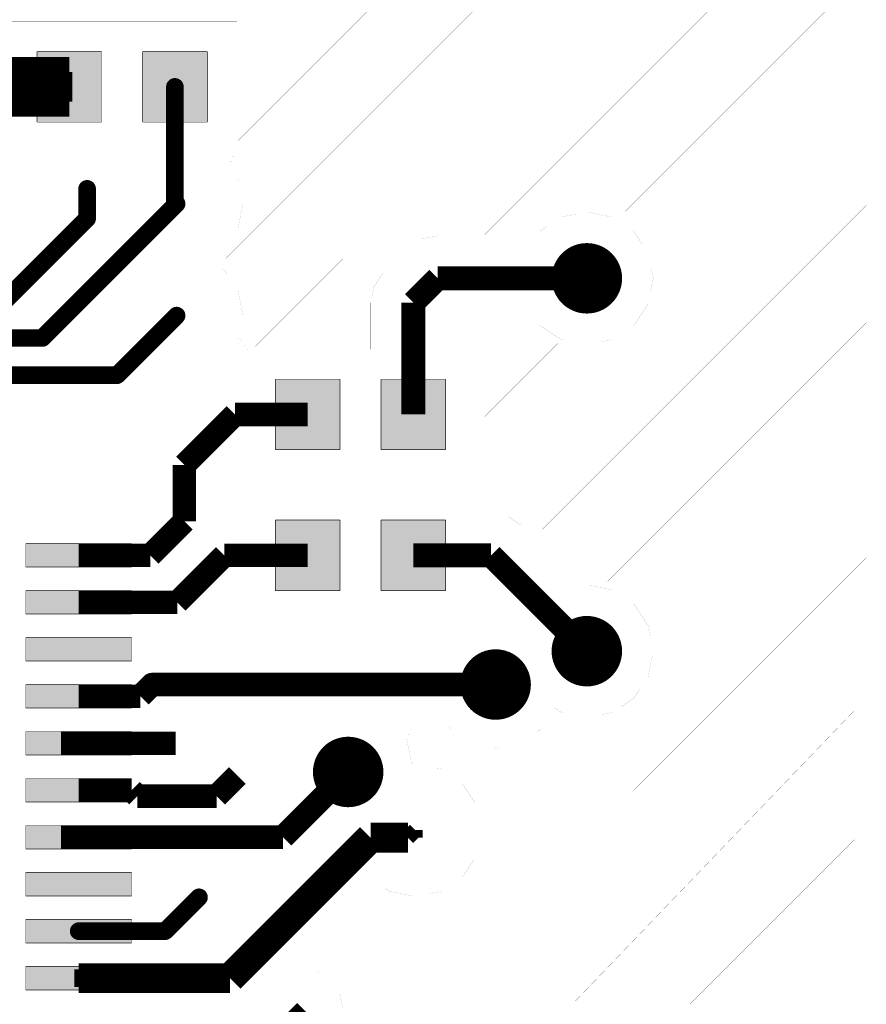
# Model space of a CAD drawing. Header units: millimetres. Extents: x 120.8 to 142.5, y 76.6 to 105.3.
# Tile 10 of 11: x 135.3 to 142.5, y 92.5 to 100.9. Entities that reach past the tile are written whole.
import ezdxf

# ---------------------------------------------------------------- set-up
doc = ezdxf.new("R2010")
doc.units = ezdxf.units.MM
doc.layers.add('Mechanical4', color=56, linetype='Continuous')

msp = doc.modelspace()

# ---------------------------------------------------------------- linework, layer by layer
at = {"layer": 'Mechanical4'}
for points, const_width in [([(142.4501, 91.2672), (142.4501, 105.2541)], 0.0003), ([(137.1501, 99.8501), (142.5001, 105.2001)], 0.00125), ([(137.0501, 98.8501), (142.5001, 104.3001)], 0.00125), ([(137.3001, 98.1001), (142.5001, 103.3001)], 0.00125), ([(139.2501, 99.0501), (142.5001, 102.3001)], 0.00125), ([(140.4501, 99.2501), (142.5001, 101.3001)], 0.00125), ([(135.1856, 100.8631), (136.0856, 100.8631)], 0.0003), ([(136.0856, 100.8631), (137.1436, 100.8631)], 0.0003), ([(136.0856, 100.8631), (136.0856, 100.8631)], 0.0003), ([(137.1436, 99.7551), (137.1436, 100.8631)], 0.0003), ([(135.4396, 100.6091), (135.9896, 100.6091)], 0.005), ([(135.4396, 100.0091), (135.4396, 100.6091)], 0.005), ([(135.9846, 100.0091), (135.9846, 100.6091)], 0.0003), ([(135.9846, 100.6091), (136.3446, 100.6091)], 0.0003), ([(135.9896, 100.0091), (135.9896, 100.6091)], 0.005), ([(136.3396, 100.6091), (136.8896, 100.6091)], 0.005), ([(136.3396, 100.0091), (136.3396, 100.6091)], 0.005), ([(136.3446, 100.0091), (136.3446, 100.6091)], 0.0003), ([(136.8896, 100.0091), (136.8896, 100.6091)], 0.005), ([(135.0841, 100.3091), (135.7146, 100.3091)], 0.508), ([(135.7146, 100.3091), (135.7401, 100.3091)], 0.254), ([(136.6146, 99.3286), (136.6146, 100.3091)], 0.15), ([(140.6001, 98.4001), (142.5001, 100.3001)], 0.00125), ([(135.4396, 100.0091), (135.9896, 100.0091)], 0.005), ([(135.9846, 100.0091), (136.3446, 100.0091)], 0.0003), ([(136.3396, 100.0091), (136.8896, 100.0091)], 0.005), ([(137.0756, 99.6431), (137.1355, 99.7551)], 0.0003), ([(137.1355, 99.7551), (137.1436, 99.7551)], 0.0003), ([(137.0756, 99.6431), (137.151, 99.5303)], 0.0003), ([(137.151, 99.5303), (137.194, 99.3141)], 0.0003), ([(135.8671, 99.1871), (135.8671, 99.4411)], 0.15), ([(135.4861, 98.1711), (136.6291, 99.3141)], 0.15), ([(136.6146, 99.3286), (136.6291, 99.3141)], 0.15), ([(137.151, 99.0979), (137.194, 99.3141)], 0.0003), ([(139.7001, 96.5001), (142.5001, 99.3001)], 0.00125), ([(135.1686, 98.4886), (135.8671, 99.1871)], 0.15), ([(139.7222, 99.0785), (139.9055, 99.2009)], 0.0003), ([(139.9055, 99.2009), (140.1216, 99.2439)], 0.0003), ([(140.1216, 99.2439), (140.3378, 99.2009)], 0.0003), ([(140.3378, 99.2009), (140.5211, 99.0785)], 0.0003), ([(137.0285, 98.9147), (137.151, 99.0979)], 0.0003), ([(138.7129, 99.0141), (138.8516, 99.0417)], 0.0003), ([(138.8517, 99.0417), (139.6976, 99.0417)], 0.0003), ([(138.8516, 99.0417), (138.8517, 99.0417)], 0.0003), ([(139.6976, 99.0417), (139.7222, 99.0785)], 0.0003), ([(140.5211, 99.0785), (140.6435, 98.8953)], 0.0003), ([(138.3888, 98.729), (138.5953, 98.9355)], 0.0003), ([(138.5953, 98.9355), (138.7129, 99.0141)], 0.0003), ([(138.5953, 98.9355), (138.5953, 98.9355)], 0.0003), ([(137.0086, 98.9013), (137.0285, 98.9147)], 0.0003), ([(137.0086, 98.7743), (137.0086, 98.9013)], 0.0003), ([(140.6435, 98.8953), (140.6865, 98.6791)], 0.0003), ([(137.0086, 98.7743), (137.0285, 98.761)], 0.0003), ([(138.6451, 98.4726), (138.8516, 98.6791)], 0.204), ([(138.8516, 98.6791), (140.1216, 98.6791)], 0.204), ([(137.0285, 98.761), (137.151, 98.5778)], 0.0003), ([(138.3102, 98.6113), (138.3888, 98.729)], 0.0003), ([(138.2826, 98.4726), (138.3102, 98.6113)], 0.0003), ([(140.6435, 98.4629), (140.6865, 98.6791)], 0.0003), ([(137.151, 98.5778), (137.194, 98.3616)], 0.0003), ([(138.6451, 97.5201), (138.6451, 98.4726)], 0.204), ([(136.1211, 97.8536), (136.6291, 98.3616)], 0.15), ([(138.2826, 98.4726), (138.2826, 98.4726)], 0.0003), ([(138.2826, 98.0741), (138.2826, 98.4726)], 0.0003), ([(140.5211, 98.2797), (140.6435, 98.4629)], 0.0003), ([(137.1563, 98.1723), (137.194, 98.3616)], 0.0003), ([(139.0077, 98.0741), (139.0077, 98.3165)], 0.0003), ([(139.0077, 98.3165), (139.6976, 98.3165)], 0.0003), ([(139.6976, 98.3165), (139.7222, 98.2797)], 0.0003), ([(139.7222, 98.2797), (139.9055, 98.1572)], 0.0003), ([(140.3001, 96.1001), (142.5001, 98.3001)], 0.00125), ([(140.3378, 98.1572), (140.5211, 98.2797)], 0.0003), ([(134.3711, 98.1711), (135.4861, 98.1711)], 0.15), ([(137.1563, 98.1723), (137.2369, 98.0741)], 0.0003), ([(139.2501, 97.5001), (139.8751, 98.1251)], 0.00125), ([(139.9055, 98.1572), (140.1216, 98.1142)], 0.0003), ([(140.1216, 98.1142), (140.3378, 98.1572)], 0.0003), ([(137.2369, 98.0741), (138.2826, 98.0741)], 0.0003), ([(139.0077, 98.0741), (139.1741, 98.0741)], 0.0003), ([(139.1741, 96.9661), (139.1741, 98.0741)], 0.0003), ([(134.4786, 97.8536), (136.1211, 97.8536)], 0.15), ([(137.4701, 97.8201), (138.0201, 97.8201)], 0.005), ([(137.4701, 97.2201), (137.4701, 97.8201)], 0.005), ([(138.0151, 97.2201), (138.0151, 97.8201)], 0.0003), ([(138.0151, 97.8201), (138.3751, 97.8201)], 0.0003), ([(138.0201, 97.2201), (138.0201, 97.8201)], 0.005), ([(138.3701, 97.8201), (138.9201, 97.8201)], 0.005), ([(138.3701, 97.2201), (138.3701, 97.8201)], 0.005), ([(138.3751, 97.2201), (138.3751, 97.8201)], 0.0003), ([(138.9201, 97.2201), (138.9201, 97.8201)], 0.005), ([(129.3451, 97.6201), (136.3201, 97.6201)], 0.0003), ([(136.3201, 90.6201), (136.3201, 97.6201)], 0.0003), ([(136.6951, 97.0901), (137.1251, 97.5201)], 0.2), ([(137.1251, 97.5201), (137.7451, 97.5201)], 0.2), ([(140.6953, 95.4953), (142.5001, 97.3001)], 0.00125), ([(136.6951, 96.6101), (136.6951, 97.0901)], 0.2), ([(137.4701, 97.2201), (138.0201, 97.2201)], 0.005), ([(138.0151, 97.2201), (138.3751, 97.2201)], 0.0003), ([(138.3701, 97.2201), (138.9201, 97.2201)], 0.005), ([(139.1741, 96.8741), (139.1741, 96.9661)], 0.0003), ([(139.1741, 96.9661), (139.1741, 96.9661)], 0.0003), ([(139.1741, 96.6827), (139.1741, 96.8741)], 0.0003), ([(139.1741, 96.8741), (139.1741, 96.8741)], 0.0003), ([(136.4051, 96.3201), (136.6951, 96.6101)], 0.2), ([(139.1741, 96.6827), (139.3056, 96.6827)], 0.0003), ([(139.3056, 96.6827), (139.4444, 96.6551)], 0.0003), ([(139.3056, 96.6827), (139.3056, 96.6827)], 0.0003), ([(137.4701, 96.6201), (138.0201, 96.6201)], 0.005), ([(137.4701, 96.0201), (137.4701, 96.6201)], 0.005), ([(138.0151, 96.0201), (138.0151, 96.6201)], 0.0003), ([(138.0151, 96.6201), (138.3751, 96.6201)], 0.0003), ([(138.0201, 96.0201), (138.0201, 96.6201)], 0.005), ([(138.3701, 96.6201), (138.9201, 96.6201)], 0.005), ([(138.3701, 96.0201), (138.3701, 96.6201)], 0.005), ([(138.3751, 96.0201), (138.3751, 96.6201)], 0.0003), ([(138.9201, 96.0201), (138.9201, 96.6201)], 0.005), ([(139.4444, 96.6551), (139.562, 96.5765)], 0.0003), ([(139.562, 96.5765), (140.0782, 96.0603)], 0.0003), ([(135.3451, 96.4201), (136.2451, 96.4201)], 0.005), ([(135.3451, 96.2201), (135.3451, 96.4201)], 0.005), ([(135.7951, 96.3201), (136.4051, 96.3201)], 0.2), ([(136.2451, 96.2201), (136.2451, 96.4201)], 0.005), ([(136.6351, 95.9201), (137.0351, 96.3201)], 0.2), ([(137.0351, 96.3201), (137.7451, 96.3201)], 0.2), ([(138.6451, 96.3201), (139.3056, 96.3201)], 0.204), ([(139.3056, 96.3201), (140.1216, 95.5041)], 0.204), ([(138.4001, 92.2001), (142.5001, 96.3001)], 0.00125), ([(135.3451, 96.2201), (136.2451, 96.2201)], 0.005), ([(135.3451, 96.0201), (136.2451, 96.0201)], 0.005), ([(135.3451, 95.8201), (135.3451, 96.0201)], 0.005), ([(135.7951, 95.9201), (136.6351, 95.9201)], 0.2), ([(136.2451, 95.8201), (136.2451, 96.0201)], 0.005), ([(137.4701, 96.0201), (138.0201, 96.0201)], 0.005), ([(138.0151, 96.0201), (138.3751, 96.0201)], 0.0003), ([(138.3701, 96.0201), (138.9201, 96.0201)], 0.005), ([(140.0782, 96.0603), (140.1216, 96.0689)], 0.0003), ([(140.1216, 96.0689), (140.3378, 96.0259)], 0.0003), ([(140.3378, 96.0259), (140.5211, 95.9035)], 0.0003), ([(140.5211, 95.9035), (140.6435, 95.7202)], 0.0003), ([(135.3451, 95.8201), (136.2451, 95.8201)], 0.005), ([(140.6435, 95.7202), (140.6865, 95.5041)], 0.0003), ([(135.3451, 95.6201), (136.2451, 95.6201)], 0.005), ([(135.3451, 95.4201), (135.3451, 95.6201)], 0.005), ([(136.2451, 95.4201), (136.2451, 95.6201)], 0.005), ([(140.6435, 95.2879), (140.6865, 95.5041)], 0.0003), ([(135.3451, 95.4201), (136.2451, 95.4201)], 0.005), ([(136.3201, 95.1201), (136.4201, 95.2201)], 0.2), ([(136.4201, 95.2201), (139.3451, 95.2201)], 0.2), ([(140.5211, 95.1047), (140.6435, 95.2879)], 0.0003), ([(135.3451, 95.2201), (136.2451, 95.2201)], 0.005), ([(135.3451, 95.0201), (135.3451, 95.2201)], 0.005), ([(135.7951, 95.1201), (136.3201, 95.1201)], 0.2), ([(136.2451, 95.0201), (136.2451, 95.2201)], 0.005), ([(140.3378, 94.9822), (140.5211, 95.1047)], 0.0003), ([(135.3451, 95.0201), (136.2451, 95.0201)], 0.005), ([(139.7265, 94.8387), (139.8434, 95.0137)], 0.0003), ([(139.8434, 95.0137), (139.8527, 95.0175)], 0.0003), ([(139.8527, 95.0175), (139.9055, 94.9822)], 0.0003), ([(140.0001, 92.5001), (142.4001, 95.0001)], 0.00125), ([(139.9055, 94.9822), (140.1216, 94.9392)], 0.0003), ([(140.1216, 94.9392), (140.3378, 94.9822)], 0.0003), ([(138.5879, 94.758), (138.642, 94.8592)], 0.0003), ([(138.642, 94.8592), (138.9501, 94.8592)], 0.0003), ([(138.9501, 94.8592), (138.9637, 94.8387)], 0.0003), ([(138.9637, 94.8387), (139.1387, 94.7218)], 0.0003), ([(139.5515, 94.7218), (139.7265, 94.8387)], 0.0003), ([(135.3451, 94.8201), (136.2451, 94.8201)], 0.005), ([(135.3451, 94.6201), (135.3451, 94.8201)], 0.005), ([(135.6451, 94.7201), (136.6201, 94.7201)], 0.2), ([(136.2451, 94.6201), (136.2451, 94.8201)], 0.005), ([(138.5879, 94.758), (138.629, 94.5516)], 0.0003), ([(139.1387, 94.7218), (139.3451, 94.6807)], 0.0003), ([(139.3451, 94.6807), (139.5515, 94.7218)], 0.0003), ([(135.3451, 94.6201), (136.2451, 94.6201)], 0.005), ([(137.5341, 93.9201), (138.0896, 94.4756)], 0.2), ([(136.9701, 94.2701), (137.1451, 94.4451)], 0.2), ([(138.629, 94.5516), (138.6611, 94.5449)], 0.0003), ([(138.6611, 94.5449), (138.8773, 94.5019)], 0.0003), ([(138.8773, 94.5019), (139.0605, 94.3795)], 0.0003), ([(135.3451, 94.4201), (136.2451, 94.4201)], 0.005), ([(135.3451, 94.2201), (135.3451, 94.4201)], 0.005), ([(135.7951, 94.3201), (136.2451, 94.3201)], 0.2), ([(136.2451, 94.3201), (136.2951, 94.2701)], 0.2), ([(136.2451, 94.2201), (136.2451, 94.4201)], 0.005), ([(136.2951, 94.2701), (136.9701, 94.2701)], 0.2), ([(139.0605, 94.3795), (139.183, 94.1962)], 0.0003), ([(135.3451, 94.2201), (136.2451, 94.2201)], 0.005), ([(139.183, 94.1962), (139.226, 93.9801)], 0.0003), ([(135.3451, 94.0201), (136.2451, 94.0201)], 0.005), ([(135.3451, 93.8201), (135.3451, 94.0201)], 0.005), ([(135.6451, 93.9201), (135.7951, 93.9201)], 0.2), ([(135.7951, 93.9201), (137.5341, 93.9201)], 0.2), ([(136.2451, 93.8201), (136.2451, 94.0201)], 0.005), ([(137.0836, 92.7201), (138.2801, 93.9166)], 0.254), ([(138.2801, 93.9166), (138.5976, 93.9166)], 0.254), ([(138.5976, 93.9166), (138.6611, 93.9801)], 0.127), ([(138.6611, 93.9166), (138.6611, 93.9801)], 0.127), ([(139.183, 93.7639), (139.226, 93.9801)], 0.0003), ([(135.3451, 93.8201), (136.2451, 93.8201)], 0.005), ([(141.0001, 92.5001), (142.4001, 93.9001)], 0.00125), ([(139.0605, 93.5807), (139.183, 93.7639)], 0.0003), ([(135.3451, 93.6201), (136.2451, 93.6201)], 0.005), ([(135.3451, 93.4201), (135.3451, 93.6201)], 0.005), ([(136.2451, 93.4201), (136.2451, 93.6201)], 0.005), ([(138.8773, 93.4582), (139.0605, 93.5807)], 0.0003), ([(136.5311, 93.1201), (136.8196, 93.4086)], 0.15), ([(137.8763, 92.9633), (138.4007, 93.4878)], 0.0003), ([(138.4007, 93.4878), (138.445, 93.4582)], 0.0003), ([(135.3451, 93.4201), (136.2451, 93.4201)], 0.005), ([(138.445, 93.4582), (138.6611, 93.4152)], 0.0003), ([(138.6611, 93.4152), (138.8773, 93.4582)], 0.0003), ([(135.3451, 93.2201), (136.2451, 93.2201)], 0.005), ([(135.3451, 93.0201), (135.3451, 93.2201)], 0.005), ([(135.7951, 93.1201), (136.5311, 93.1201)], 0.15), ([(136.2451, 93.0201), (136.2451, 93.2201)], 0.005), ([(135.3451, 93.0201), (136.2451, 93.0201)], 0.005), ([(137.837, 92.766), (137.8763, 92.9633)], 0.0003), ([(141.6001, 92.1), (142.4001, 92.9001)], 0.00125), ([(135.3451, 92.8201), (136.2451, 92.8201)], 0.005), ([(135.3451, 92.6201), (135.3451, 92.8201)], 0.005), ([(135.7951, 92.7201), (136.5087, 92.7201)], 0.254), ([(136.2451, 92.6201), (136.2451, 92.8201)], 0.005), ([(136.5087, 92.7201), (137.0836, 92.7201)], 0.254), ([(135.7587, 92.7201), (135.7951, 92.7201)], 0.15), ([(137.837, 92.766), (137.9458, 92.6933)], 0.0003), ([(137.9458, 92.6933), (138.0185, 92.5845)], 0.0003), ([(135.3451, 92.6201), (136.2451, 92.6201)], 0.005), ([(138.0185, 92.5845), (138.0441, 92.4561)], 0.0003), ([(137.4726, 92.2201), (137.7086, 92.4561)], 0.15)]:
    msp.add_lwpolyline(points, dxfattribs=dict(at, const_width=const_width))
for points, const_width in [([(136.5771, 100.3091, -1), (136.6521, 100.3091)], 0.075), ([(136.5771, 100.3091, -1), (136.6521, 100.3091)], 0.075), ([(136.6521, 100.3091, -1), (136.5771, 100.3091)], 0.075), ([(136.6521, 100.3091, -1), (136.5771, 100.3091)], 0.075), ([(135.8296, 99.4411, -1), (135.9046, 99.4411)], 0.075), ([(135.8296, 99.4411, -1), (135.9046, 99.4411)], 0.075), ([(135.9046, 99.4411, -1), (135.8296, 99.4411)], 0.075), ([(135.9046, 99.4411, -1), (135.8296, 99.4411)], 0.075), ([(136.5771, 99.3286, -1), (136.6521, 99.3286)], 0.075), ([(136.5771, 99.3286, -1), (136.6521, 99.3286)], 0.075), ([(136.5771, 99.3286, -1), (136.6521, 99.3286)], 0.075), ([(136.5771, 99.3286, -1), (136.6521, 99.3286)], 0.075), ([(136.6521, 99.3286, -1), (136.5771, 99.3286)], 0.075), ([(136.6521, 99.3286, -1), (136.5771, 99.3286)], 0.075), ([(136.6521, 99.3286, -1), (136.5771, 99.3286)], 0.075), ([(136.6521, 99.3286, -1), (136.5771, 99.3286)], 0.075), ([(136.5916, 99.3141, -1), (136.6666, 99.3141)], 0.075), ([(136.5916, 99.3141, -1), (136.6666, 99.3141)], 0.075), ([(136.5916, 99.3141, -1), (136.6666, 99.3141)], 0.075), ([(136.5916, 99.3141, -1), (136.6666, 99.3141)], 0.075), ([(136.6666, 99.3141, -1), (136.5916, 99.3141)], 0.075), ([(136.6666, 99.3141, -1), (136.5916, 99.3141)], 0.075), ([(136.6666, 99.3141, -1), (136.5916, 99.3141)], 0.075), ([(136.6666, 99.3141, -1), (136.5916, 99.3141)], 0.075), ([(135.8296, 99.1871, -1), (135.9046, 99.1871)], 0.075), ([(135.8296, 99.1871, -1), (135.9046, 99.1871)], 0.075), ([(135.8296, 99.1871, -1), (135.9046, 99.1871)], 0.075), ([(135.8296, 99.1871, -1), (135.9046, 99.1871)], 0.075), ([(135.9046, 99.1871, -1), (135.8296, 99.1871)], 0.075), ([(135.9046, 99.1871, -1), (135.8296, 99.1871)], 0.075), ([(135.9046, 99.1871, -1), (135.8296, 99.1871)], 0.075), ([(135.9046, 99.1871, -1), (135.8296, 99.1871)], 0.075), ([(139.9716, 98.6791, -1), (140.2716, 98.6791)], 0.3), ([(140.2716, 98.6791, -1), (139.9716, 98.6791)], 0.3), ([(138.3886, 98.729, -1), (138.3889, 98.729)], 0.0003), ([(138.3886, 98.729, -1), (138.3889, 98.729)], 0.0003), ([(138.3889, 98.729, -1), (138.3886, 98.729)], 0.0003), ([(138.3889, 98.729, -1), (138.3886, 98.729)], 0.0003), ([(136.5916, 98.3616, -1), (136.6666, 98.3616)], 0.075), ([(136.5916, 98.3616, -1), (136.6666, 98.3616)], 0.075), ([(138.2824, 98.4726, -1), (138.2827, 98.4726)], 0.0003), ([(138.2824, 98.4726, -1), (138.2827, 98.4726)], 0.0003), ([(138.2827, 98.4726, -1), (138.2824, 98.4726)], 0.0003), ([(138.2827, 98.4726, -1), (138.2824, 98.4726)], 0.0003), ([(136.6666, 98.3616, -1), (136.5916, 98.3616)], 0.075), ([(136.6666, 98.3616, -1), (136.5916, 98.3616)], 0.075), ([(139.0076, 98.3165, -1), (139.0079, 98.3165)], 0.0003), ([(139.0076, 98.3165, -1), (139.0079, 98.3165)], 0.0003), ([(139.0079, 98.3165, -1), (139.0076, 98.3165)], 0.0003), ([(139.0079, 98.3165, -1), (139.0076, 98.3165)], 0.0003), ([(135.4486, 98.1711, -1), (135.5236, 98.1711)], 0.075), ([(135.4486, 98.1711, -1), (135.5236, 98.1711)], 0.075), ([(135.4486, 98.1711, -1), (135.5236, 98.1711)], 0.075), ([(135.4486, 98.1711, -1), (135.5236, 98.1711)], 0.075), ([(135.5236, 98.1711, -1), (135.4486, 98.1711)], 0.075), ([(135.5236, 98.1711, -1), (135.4486, 98.1711)], 0.075), ([(135.5236, 98.1711, -1), (135.4486, 98.1711)], 0.075), ([(135.5236, 98.1711, -1), (135.4486, 98.1711)], 0.075), ([(139.0076, 98.0741, -1), (139.0079, 98.0741)], 0.0003), ([(139.0076, 98.0741, -1), (139.0079, 98.0741)], 0.0003), ([(139.0079, 98.0741, -1), (139.0076, 98.0741)], 0.0003), ([(139.0079, 98.0741, -1), (139.0076, 98.0741)], 0.0003), ([(139.174, 98.0741, -1), (139.1743, 98.0741)], 0.0003), ([(139.174, 98.0741, -1), (139.1743, 98.0741)], 0.0003), ([(139.1743, 98.0741, -1), (139.174, 98.0741)], 0.0003), ([(139.1743, 98.0741, -1), (139.174, 98.0741)], 0.0003), ([(136.0836, 97.8536, -1), (136.1586, 97.8536)], 0.075), ([(136.0836, 97.8536, -1), (136.1586, 97.8536)], 0.075), ([(136.0836, 97.8536, -1), (136.1586, 97.8536)], 0.075), ([(136.0836, 97.8536, -1), (136.1586, 97.8536)], 0.075), ([(136.1586, 97.8536, -1), (136.0836, 97.8536)], 0.075), ([(136.1586, 97.8536, -1), (136.0836, 97.8536)], 0.075), ([(136.1586, 97.8536, -1), (136.0836, 97.8536)], 0.075), ([(136.1586, 97.8536, -1), (136.0836, 97.8536)], 0.075), ([(139.174, 96.9661, -1), (139.1743, 96.9661)], 0.0003), ([(139.174, 96.9661, -1), (139.1743, 96.9661)], 0.0003), ([(139.174, 96.9661, -1), (139.1743, 96.9661)], 0.0003), ([(139.174, 96.9661, -1), (139.1743, 96.9661)], 0.0003), ([(139.1743, 96.9661, -1), (139.174, 96.9661)], 0.0003), ([(139.1743, 96.9661, -1), (139.174, 96.9661)], 0.0003), ([(139.1743, 96.9661, -1), (139.174, 96.9661)], 0.0003), ([(139.1743, 96.9661, -1), (139.174, 96.9661)], 0.0003), ([(139.174, 96.8741, -1), (139.1743, 96.8741)], 0.0003), ([(139.174, 96.8741, -1), (139.1743, 96.8741)], 0.0003), ([(139.174, 96.8741, -1), (139.1743, 96.8741)], 0.0003), ([(139.174, 96.8741, -1), (139.1743, 96.8741)], 0.0003), ([(139.174, 96.8741, -1), (139.1743, 96.8741)], 0.0003), ([(139.174, 96.8741, -1), (139.1743, 96.8741)], 0.0003), ([(139.1743, 96.8741, -1), (139.174, 96.8741)], 0.0003), ([(139.1743, 96.8741, -1), (139.174, 96.8741)], 0.0003), ([(139.1743, 96.8741, -1), (139.174, 96.8741)], 0.0003), ([(139.1743, 96.8741, -1), (139.174, 96.8741)], 0.0003), ([(139.1743, 96.8741, -1), (139.174, 96.8741)], 0.0003), ([(139.1743, 96.8741, -1), (139.174, 96.8741)], 0.0003), ([(139.174, 96.6827, -1), (139.1743, 96.6827)], 0.0003), ([(139.174, 96.6827, -1), (139.1743, 96.6827)], 0.0003), ([(139.1743, 96.6827, -1), (139.174, 96.6827)], 0.0003), ([(139.1743, 96.6827, -1), (139.174, 96.6827)], 0.0003), ([(139.9716, 95.5041, -1), (140.2716, 95.5041)], 0.3), ([(140.2716, 95.5041, -1), (139.9716, 95.5041)], 0.3), ([(139.1951, 95.2201, -1), (139.4951, 95.2201)], 0.3), ([(139.4951, 95.2201, -1), (139.1951, 95.2201)], 0.3), ([(136.3701, 95.2201, -1), (136.4701, 95.2201)], 0.1), ([(136.3701, 95.2201, -1), (136.4701, 95.2201)], 0.1), ([(136.4701, 95.2201, -1), (136.3701, 95.2201)], 0.1), ([(136.4701, 95.2201, -1), (136.3701, 95.2201)], 0.1), ([(137.9396, 94.4756, -1), (138.2396, 94.4756)], 0.3), ([(138.2396, 94.4756, -1), (137.9396, 94.4756)], 0.3), ([(138.6289, 94.5516, -1), (138.6291, 94.5516)], 0.0003), ([(138.6289, 94.5516, -1), (138.6291, 94.5516)], 0.0003), ([(138.6291, 94.5516, -1), (138.6289, 94.5516)], 0.0003), ([(138.6291, 94.5516, -1), (138.6289, 94.5516)], 0.0003), ([(136.7821, 93.4086, -1), (136.8571, 93.4086)], 0.075), ([(136.7821, 93.4086, -1), (136.8571, 93.4086)], 0.075), ([(136.8571, 93.4086, -1), (136.7821, 93.4086)], 0.075), ([(136.8571, 93.4086, -1), (136.7821, 93.4086)], 0.075), ([(135.7576, 93.1201, -1), (135.8326, 93.1201)], 0.075), ([(135.7576, 93.1201, -1), (135.8326, 93.1201)], 0.075), ([(135.8326, 93.1201, -1), (135.7576, 93.1201)], 0.075), ([(135.8326, 93.1201, -1), (135.7576, 93.1201)], 0.075), ([(136.4936, 93.1201, -1), (136.5686, 93.1201)], 0.075), ([(136.4936, 93.1201, -1), (136.5686, 93.1201)], 0.075), ([(136.4936, 93.1201, -1), (136.5686, 93.1201)], 0.075), ([(136.4936, 93.1201, -1), (136.5686, 93.1201)], 0.075), ([(136.5686, 93.1201, -1), (136.4936, 93.1201)], 0.075), ([(136.5686, 93.1201, -1), (136.4936, 93.1201)], 0.075), ([(136.5686, 93.1201, -1), (136.4936, 93.1201)], 0.075), ([(136.5686, 93.1201, -1), (136.4936, 93.1201)], 0.075)]:
    msp.add_lwpolyline(points, format="xyb", dxfattribs=dict(at, const_width=const_width))
for points, const_width in [([(136.5584, 100.3091, 1), (136.5959, 100.3091, 1)], 0.0375), ([(136.5584, 100.3091, 1), (136.5959, 100.3091, 1)], 0.0375), ([(136.5584, 100.3091, 1), (136.5959, 100.3091, 1)], 0.0375), ([(136.5584, 100.3091, 1), (136.5959, 100.3091, 1)], 0.0375), ([(136.6334, 100.3091, 1), (136.6709, 100.3091, 1)], 0.0375), ([(136.6334, 100.3091, 1), (136.6709, 100.3091, 1)], 0.0375), ([(136.6334, 100.3091, 1), (136.6709, 100.3091, 1)], 0.0375), ([(136.6334, 100.3091, 1), (136.6709, 100.3091, 1)], 0.0375), ([(135.8109, 99.4411, 1), (135.8484, 99.4411, 1)], 0.0375), ([(135.8109, 99.4411, 1), (135.8484, 99.4411, 1)], 0.0375), ([(135.8109, 99.4411, 1), (135.8484, 99.4411, 1)], 0.0375), ([(135.8109, 99.4411, 1), (135.8484, 99.4411, 1)], 0.0375), ([(135.8859, 99.4411, 1), (135.9234, 99.4411, 1)], 0.0375), ([(135.8859, 99.4411, 1), (135.9234, 99.4411, 1)], 0.0375), ([(135.8859, 99.4411, 1), (135.9234, 99.4411, 1)], 0.0375), ([(135.8859, 99.4411, 1), (135.9234, 99.4411, 1)], 0.0375), ([(136.5584, 99.3286, 1), (136.5959, 99.3286, 1)], 0.0375), ([(136.5584, 99.3286, 1), (136.5959, 99.3286, 1)], 0.0375), ([(136.5584, 99.3286, 1), (136.5959, 99.3286, 1)], 0.0375), ([(136.5584, 99.3286, 1), (136.5959, 99.3286, 1)], 0.0375), ([(136.5584, 99.3286, 1), (136.5959, 99.3286, 1)], 0.0375), ([(136.5584, 99.3286, 1), (136.5959, 99.3286, 1)], 0.0375), ([(136.5584, 99.3286, 1), (136.5959, 99.3286, 1)], 0.0375), ([(136.5584, 99.3286, 1), (136.5959, 99.3286, 1)], 0.0375), ([(136.5729, 99.3141, 1), (136.6104, 99.3141, 1)], 0.0375), ([(136.5729, 99.3141, 1), (136.6104, 99.3141, 1)], 0.0375), ([(136.5729, 99.3141, 1), (136.6104, 99.3141, 1)], 0.0375), ([(136.5729, 99.3141, 1), (136.6104, 99.3141, 1)], 0.0375), ([(136.5729, 99.3141, 1), (136.6104, 99.3141, 1)], 0.0375), ([(136.5729, 99.3141, 1), (136.6104, 99.3141, 1)], 0.0375), ([(136.5729, 99.3141, 1), (136.6104, 99.3141, 1)], 0.0375), ([(136.5729, 99.3141, 1), (136.6104, 99.3141, 1)], 0.0375), ([(136.6334, 99.3286, 1), (136.6709, 99.3286, 1)], 0.0375), ([(136.6334, 99.3286, 1), (136.6709, 99.3286, 1)], 0.0375), ([(136.6334, 99.3286, 1), (136.6709, 99.3286, 1)], 0.0375), ([(136.6334, 99.3286, 1), (136.6709, 99.3286, 1)], 0.0375), ([(136.6334, 99.3286, 1), (136.6709, 99.3286, 1)], 0.0375), ([(136.6334, 99.3286, 1), (136.6709, 99.3286, 1)], 0.0375), ([(136.6334, 99.3286, 1), (136.6709, 99.3286, 1)], 0.0375), ([(136.6334, 99.3286, 1), (136.6709, 99.3286, 1)], 0.0375), ([(136.6479, 99.3141, 1), (136.6854, 99.3141, 1)], 0.0375), ([(136.6479, 99.3141, 1), (136.6854, 99.3141, 1)], 0.0375), ([(136.6479, 99.3141, 1), (136.6854, 99.3141, 1)], 0.0375), ([(136.6479, 99.3141, 1), (136.6854, 99.3141, 1)], 0.0375), ([(136.6479, 99.3141, 1), (136.6854, 99.3141, 1)], 0.0375), ([(136.6479, 99.3141, 1), (136.6854, 99.3141, 1)], 0.0375), ([(136.6479, 99.3141, 1), (136.6854, 99.3141, 1)], 0.0375), ([(136.6479, 99.3141, 1), (136.6854, 99.3141, 1)], 0.0375), ([(135.8109, 99.1871, 1), (135.8484, 99.1871, 1)], 0.0375), ([(135.8109, 99.1871, 1), (135.8484, 99.1871, 1)], 0.0375), ([(135.8109, 99.1871, 1), (135.8484, 99.1871, 1)], 0.0375), ([(135.8109, 99.1871, 1), (135.8484, 99.1871, 1)], 0.0375), ([(135.8109, 99.1871, 1), (135.8484, 99.1871, 1)], 0.0375), ([(135.8109, 99.1871, 1), (135.8484, 99.1871, 1)], 0.0375), ([(135.8109, 99.1871, 1), (135.8484, 99.1871, 1)], 0.0375), ([(135.8109, 99.1871, 1), (135.8484, 99.1871, 1)], 0.0375), ([(135.8859, 99.1871, 1), (135.9234, 99.1871, 1)], 0.0375), ([(135.8859, 99.1871, 1), (135.9234, 99.1871, 1)], 0.0375), ([(135.8859, 99.1871, 1), (135.9234, 99.1871, 1)], 0.0375), ([(135.8859, 99.1871, 1), (135.9234, 99.1871, 1)], 0.0375), ([(135.8859, 99.1871, 1), (135.9234, 99.1871, 1)], 0.0375), ([(135.8859, 99.1871, 1), (135.9234, 99.1871, 1)], 0.0375), ([(135.8859, 99.1871, 1), (135.9234, 99.1871, 1)], 0.0375), ([(135.8859, 99.1871, 1), (135.9234, 99.1871, 1)], 0.0375), ([(139.8966, 98.6791, 1), (140.0466, 98.6791, 1)], 0.15), ([(139.8966, 98.6791, 1), (140.0466, 98.6791, 1)], 0.15), ([(140.1966, 98.6791, 1), (140.3466, 98.6791, 1)], 0.15), ([(140.1966, 98.6791, 1), (140.3466, 98.6791, 1)], 0.15), ([(138.3885, 98.729, 1), (138.3887, 98.729, 1)], 0.00015), ([(138.3885, 98.729, 1), (138.3887, 98.729, 1)], 0.00015), ([(138.3885, 98.729, 1), (138.3887, 98.729, 1)], 0.00015), ([(138.3885, 98.729, 1), (138.3887, 98.729, 1)], 0.00015), ([(138.3888, 98.729, 1), (138.389, 98.729, 1)], 0.00015), ([(138.3888, 98.729, 1), (138.389, 98.729, 1)], 0.00015), ([(138.3888, 98.729, 1), (138.389, 98.729, 1)], 0.00015), ([(138.3888, 98.729, 1), (138.389, 98.729, 1)], 0.00015), ([(138.2823, 98.4726, 1), (138.2825, 98.4726, 1)], 0.00015), ([(138.2823, 98.4726, 1), (138.2825, 98.4726, 1)], 0.00015), ([(138.2823, 98.4726, 1), (138.2825, 98.4726, 1)], 0.00015), ([(138.2823, 98.4726, 1), (138.2825, 98.4726, 1)], 0.00015), ([(138.2826, 98.4726, 1), (138.2828, 98.4726, 1)], 0.00015), ([(138.2826, 98.4726, 1), (138.2828, 98.4726, 1)], 0.00015), ([(138.2826, 98.4726, 1), (138.2828, 98.4726, 1)], 0.00015), ([(138.2826, 98.4726, 1), (138.2828, 98.4726, 1)], 0.00015), ([(136.5729, 98.3616, 1), (136.6104, 98.3616, 1)], 0.0375), ([(136.5729, 98.3616, 1), (136.6104, 98.3616, 1)], 0.0375), ([(136.5729, 98.3616, 1), (136.6104, 98.3616, 1)], 0.0375), ([(136.5729, 98.3616, 1), (136.6104, 98.3616, 1)], 0.0375), ([(136.6479, 98.3616, 1), (136.6854, 98.3616, 1)], 0.0375), ([(136.6479, 98.3616, 1), (136.6854, 98.3616, 1)], 0.0375), ([(136.6479, 98.3616, 1), (136.6854, 98.3616, 1)], 0.0375), ([(136.6479, 98.3616, 1), (136.6854, 98.3616, 1)], 0.0375), ([(139.0075, 98.3165, 1), (139.0076, 98.3165, 1)], 0.00015), ([(139.0075, 98.3165, 1), (139.0076, 98.3165, 1)], 0.00015), ([(139.0075, 98.3165, 1), (139.0076, 98.3165, 1)], 0.00015), ([(139.0075, 98.3165, 1), (139.0076, 98.3165, 1)], 0.00015), ([(139.0078, 98.3165, 1), (139.0079, 98.3165, 1)], 0.00015), ([(139.0078, 98.3165, 1), (139.0079, 98.3165, 1)], 0.00015), ([(139.0078, 98.3165, 1), (139.0079, 98.3165, 1)], 0.00015), ([(139.0078, 98.3165, 1), (139.0079, 98.3165, 1)], 0.00015), ([(135.4299, 98.1711, 1), (135.4674, 98.1711, 1)], 0.0375), ([(135.4299, 98.1711, 1), (135.4674, 98.1711, 1)], 0.0375), ([(135.4299, 98.1711, 1), (135.4674, 98.1711, 1)], 0.0375), ([(135.4299, 98.1711, 1), (135.4674, 98.1711, 1)], 0.0375), ([(135.4299, 98.1711, 1), (135.4674, 98.1711, 1)], 0.0375), ([(135.4299, 98.1711, 1), (135.4674, 98.1711, 1)], 0.0375), ([(135.4299, 98.1711, 1), (135.4674, 98.1711, 1)], 0.0375), ([(135.4299, 98.1711, 1), (135.4674, 98.1711, 1)], 0.0375), ([(135.5049, 98.1711, 1), (135.5424, 98.1711, 1)], 0.0375), ([(135.5049, 98.1711, 1), (135.5424, 98.1711, 1)], 0.0375), ([(135.5049, 98.1711, 1), (135.5424, 98.1711, 1)], 0.0375), ([(135.5049, 98.1711, 1), (135.5424, 98.1711, 1)], 0.0375), ([(135.5049, 98.1711, 1), (135.5424, 98.1711, 1)], 0.0375), ([(135.5049, 98.1711, 1), (135.5424, 98.1711, 1)], 0.0375), ([(135.5049, 98.1711, 1), (135.5424, 98.1711, 1)], 0.0375), ([(135.5049, 98.1711, 1), (135.5424, 98.1711, 1)], 0.0375), ([(139.0075, 98.0741, 1), (139.0076, 98.0741, 1)], 0.00015), ([(139.0075, 98.0741, 1), (139.0076, 98.0741, 1)], 0.00015), ([(139.0075, 98.0741, 1), (139.0076, 98.0741, 1)], 0.00015), ([(139.0075, 98.0741, 1), (139.0076, 98.0741, 1)], 0.00015), ([(139.0078, 98.0741, 1), (139.0079, 98.0741, 1)], 0.00015), ([(139.0078, 98.0741, 1), (139.0079, 98.0741, 1)], 0.00015), ([(139.0078, 98.0741, 1), (139.0079, 98.0741, 1)], 0.00015), ([(139.0078, 98.0741, 1), (139.0079, 98.0741, 1)], 0.00015), ([(139.1739, 98.0741, 1), (139.1741, 98.0741, 1)], 0.00015), ([(139.1739, 98.0741, 1), (139.1741, 98.0741, 1)], 0.00015), ([(139.1739, 98.0741, 1), (139.1741, 98.0741, 1)], 0.00015), ([(139.1739, 98.0741, 1), (139.1741, 98.0741, 1)], 0.00015), ([(139.1742, 98.0741, 1), (139.1744, 98.0741, 1)], 0.00015), ([(139.1742, 98.0741, 1), (139.1744, 98.0741, 1)], 0.00015), ([(139.1742, 98.0741, 1), (139.1744, 98.0741, 1)], 0.00015), ([(139.1742, 98.0741, 1), (139.1744, 98.0741, 1)], 0.00015), ([(136.0649, 97.8536, 1), (136.1024, 97.8536, 1)], 0.0375), ([(136.0649, 97.8536, 1), (136.1024, 97.8536, 1)], 0.0375), ([(136.0649, 97.8536, 1), (136.1024, 97.8536, 1)], 0.0375), ([(136.0649, 97.8536, 1), (136.1024, 97.8536, 1)], 0.0375), ([(136.0649, 97.8536, 1), (136.1024, 97.8536, 1)], 0.0375), ([(136.0649, 97.8536, 1), (136.1024, 97.8536, 1)], 0.0375), ([(136.0649, 97.8536, 1), (136.1024, 97.8536, 1)], 0.0375), ([(136.0649, 97.8536, 1), (136.1024, 97.8536, 1)], 0.0375), ([(136.1399, 97.8536, 1), (136.1774, 97.8536, 1)], 0.0375), ([(136.1399, 97.8536, 1), (136.1774, 97.8536, 1)], 0.0375), ([(136.1399, 97.8536, 1), (136.1774, 97.8536, 1)], 0.0375), ([(136.1399, 97.8536, 1), (136.1774, 97.8536, 1)], 0.0375), ([(136.1399, 97.8536, 1), (136.1774, 97.8536, 1)], 0.0375), ([(136.1399, 97.8536, 1), (136.1774, 97.8536, 1)], 0.0375), ([(136.1399, 97.8536, 1), (136.1774, 97.8536, 1)], 0.0375), ([(136.1399, 97.8536, 1), (136.1774, 97.8536, 1)], 0.0375), ([(139.1739, 96.9661, 1), (139.1741, 96.9661, 1)], 0.00015), ([(139.1739, 96.9661, 1), (139.1741, 96.9661, 1)], 0.00015), ([(139.1739, 96.9661, 1), (139.1741, 96.9661, 1)], 0.00015), ([(139.1739, 96.9661, 1), (139.1741, 96.9661, 1)], 0.00015), ([(139.1739, 96.9661, 1), (139.1741, 96.9661, 1)], 0.00015), ([(139.1739, 96.9661, 1), (139.1741, 96.9661, 1)], 0.00015), ([(139.1739, 96.9661, 1), (139.1741, 96.9661, 1)], 0.00015), ([(139.1739, 96.9661, 1), (139.1741, 96.9661, 1)], 0.00015), ([(139.1742, 96.9661, 1), (139.1744, 96.9661, 1)], 0.00015), ([(139.1742, 96.9661, 1), (139.1744, 96.9661, 1)], 0.00015), ([(139.1742, 96.9661, 1), (139.1744, 96.9661, 1)], 0.00015), ([(139.1742, 96.9661, 1), (139.1744, 96.9661, 1)], 0.00015), ([(139.1742, 96.9661, 1), (139.1744, 96.9661, 1)], 0.00015), ([(139.1742, 96.9661, 1), (139.1744, 96.9661, 1)], 0.00015), ([(139.1742, 96.9661, 1), (139.1744, 96.9661, 1)], 0.00015), ([(139.1742, 96.9661, 1), (139.1744, 96.9661, 1)], 0.00015), ([(139.1739, 96.8741, 1), (139.1741, 96.8741, 1)], 0.00015), ([(139.1739, 96.8741, 1), (139.1741, 96.8741, 1)], 0.00015), ([(139.1739, 96.8741, 1), (139.1741, 96.8741, 1)], 0.00015), ([(139.1739, 96.8741, 1), (139.1741, 96.8741, 1)], 0.00015), ([(139.1739, 96.8741, 1), (139.1741, 96.8741, 1)], 0.00015), ([(139.1739, 96.8741, 1), (139.1741, 96.8741, 1)], 0.00015), ([(139.1739, 96.8741, 1), (139.1741, 96.8741, 1)], 0.00015), ([(139.1739, 96.8741, 1), (139.1741, 96.8741, 1)], 0.00015), ([(139.1739, 96.8741, 1), (139.1741, 96.8741, 1)], 0.00015), ([(139.1739, 96.8741, 1), (139.1741, 96.8741, 1)], 0.00015), ([(139.1739, 96.8741, 1), (139.1741, 96.8741, 1)], 0.00015), ([(139.1739, 96.8741, 1), (139.1741, 96.8741, 1)], 0.00015), ([(139.1742, 96.8741, 1), (139.1744, 96.8741, 1)], 0.00015), ([(139.1742, 96.8741, 1), (139.1744, 96.8741, 1)], 0.00015), ([(139.1742, 96.8741, 1), (139.1744, 96.8741, 1)], 0.00015), ([(139.1742, 96.8741, 1), (139.1744, 96.8741, 1)], 0.00015), ([(139.1742, 96.8741, 1), (139.1744, 96.8741, 1)], 0.00015), ([(139.1742, 96.8741, 1), (139.1744, 96.8741, 1)], 0.00015), ([(139.1742, 96.8741, 1), (139.1744, 96.8741, 1)], 0.00015), ([(139.1742, 96.8741, 1), (139.1744, 96.8741, 1)], 0.00015), ([(139.1742, 96.8741, 1), (139.1744, 96.8741, 1)], 0.00015), ([(139.1742, 96.8741, 1), (139.1744, 96.8741, 1)], 0.00015), ([(139.1742, 96.8741, 1), (139.1744, 96.8741, 1)], 0.00015), ([(139.1742, 96.8741, 1), (139.1744, 96.8741, 1)], 0.00015), ([(139.1739, 96.6827, 1), (139.1741, 96.6827, 1)], 0.00015), ([(139.1739, 96.6827, 1), (139.1741, 96.6827, 1)], 0.00015), ([(139.1739, 96.6827, 1), (139.1741, 96.6827, 1)], 0.00015), ([(139.1739, 96.6827, 1), (139.1741, 96.6827, 1)], 0.00015), ([(139.1742, 96.6827, 1), (139.1744, 96.6827, 1)], 0.00015), ([(139.1742, 96.6827, 1), (139.1744, 96.6827, 1)], 0.00015), ([(139.1742, 96.6827, 1), (139.1744, 96.6827, 1)], 0.00015), ([(139.1742, 96.6827, 1), (139.1744, 96.6827, 1)], 0.00015), ([(139.8966, 95.5041, 1), (140.0466, 95.5041, 1)], 0.15), ([(139.8966, 95.5041, 1), (140.0466, 95.5041, 1)], 0.15), ([(140.1966, 95.5041, 1), (140.3466, 95.5041, 1)], 0.15), ([(140.1966, 95.5041, 1), (140.3466, 95.5041, 1)], 0.15), ([(139.1201, 95.2201, 1), (139.2701, 95.2201, 1)], 0.15), ([(139.1201, 95.2201, 1), (139.2701, 95.2201, 1)], 0.15), ([(139.4201, 95.2201, 1), (139.5701, 95.2201, 1)], 0.15), ([(139.4201, 95.2201, 1), (139.5701, 95.2201, 1)], 0.15), ([(136.3451, 95.2201, 1), (136.3951, 95.2201, 1)], 0.05), ([(136.3451, 95.2201, 1), (136.3951, 95.2201, 1)], 0.05), ([(136.3451, 95.2201, 1), (136.3951, 95.2201, 1)], 0.05), ([(136.3451, 95.2201, 1), (136.3951, 95.2201, 1)], 0.05), ([(136.4451, 95.2201, 1), (136.4951, 95.2201, 1)], 0.05), ([(136.4451, 95.2201, 1), (136.4951, 95.2201, 1)], 0.05), ([(136.4451, 95.2201, 1), (136.4951, 95.2201, 1)], 0.05), ([(136.4451, 95.2201, 1), (136.4951, 95.2201, 1)], 0.05), ([(137.8646, 94.4756, 1), (138.0146, 94.4756, 1)], 0.15), ([(137.8646, 94.4756, 1), (138.0146, 94.4756, 1)], 0.15), ([(138.1646, 94.4756, 1), (138.3146, 94.4756, 1)], 0.15), ([(138.1646, 94.4756, 1), (138.3146, 94.4756, 1)], 0.15), ([(138.6288, 94.5516, 1), (138.6289, 94.5516, 1)], 0.00015), ([(138.6288, 94.5516, 1), (138.6289, 94.5516, 1)], 0.00015), ([(138.6288, 94.5516, 1), (138.6289, 94.5516, 1)], 0.00015), ([(138.6288, 94.5516, 1), (138.6289, 94.5516, 1)], 0.00015), ([(138.6291, 94.5516, 1), (138.6292, 94.5516, 1)], 0.00015), ([(138.6291, 94.5516, 1), (138.6292, 94.5516, 1)], 0.00015), ([(138.6291, 94.5516, 1), (138.6292, 94.5516, 1)], 0.00015), ([(138.6291, 94.5516, 1), (138.6292, 94.5516, 1)], 0.00015), ([(136.7634, 93.4086, 1), (136.8009, 93.4086, 1)], 0.0375), ([(136.7634, 93.4086, 1), (136.8009, 93.4086, 1)], 0.0375), ([(136.7634, 93.4086, 1), (136.8009, 93.4086, 1)], 0.0375), ([(136.7634, 93.4086, 1), (136.8009, 93.4086, 1)], 0.0375), ([(136.8384, 93.4086, 1), (136.8759, 93.4086, 1)], 0.0375), ([(136.8384, 93.4086, 1), (136.8759, 93.4086, 1)], 0.0375), ([(136.8384, 93.4086, 1), (136.8759, 93.4086, 1)], 0.0375), ([(136.8384, 93.4086, 1), (136.8759, 93.4086, 1)], 0.0375), ([(135.7389, 93.1201, 1), (135.7764, 93.1201, 1)], 0.0375), ([(135.7389, 93.1201, 1), (135.7764, 93.1201, 1)], 0.0375), ([(135.7389, 93.1201, 1), (135.7764, 93.1201, 1)], 0.0375), ([(135.7389, 93.1201, 1), (135.7764, 93.1201, 1)], 0.0375), ([(135.8139, 93.1201, 1), (135.8514, 93.1201, 1)], 0.0375), ([(135.8139, 93.1201, 1), (135.8514, 93.1201, 1)], 0.0375), ([(135.8139, 93.1201, 1), (135.8514, 93.1201, 1)], 0.0375), ([(135.8139, 93.1201, 1), (135.8514, 93.1201, 1)], 0.0375), ([(136.4749, 93.1201, 1), (136.5124, 93.1201, 1)], 0.0375), ([(136.4749, 93.1201, 1), (136.5124, 93.1201, 1)], 0.0375), ([(136.4749, 93.1201, 1), (136.5124, 93.1201, 1)], 0.0375), ([(136.4749, 93.1201, 1), (136.5124, 93.1201, 1)], 0.0375), ([(136.4749, 93.1201, 1), (136.5124, 93.1201, 1)], 0.0375), ([(136.4749, 93.1201, 1), (136.5124, 93.1201, 1)], 0.0375), ([(136.4749, 93.1201, 1), (136.5124, 93.1201, 1)], 0.0375), ([(136.4749, 93.1201, 1), (136.5124, 93.1201, 1)], 0.0375), ([(136.5499, 93.1201, 1), (136.5874, 93.1201, 1)], 0.0375), ([(136.5499, 93.1201, 1), (136.5874, 93.1201, 1)], 0.0375), ([(136.5499, 93.1201, 1), (136.5874, 93.1201, 1)], 0.0375), ([(136.5499, 93.1201, 1), (136.5874, 93.1201, 1)], 0.0375), ([(136.5499, 93.1201, 1), (136.5874, 93.1201, 1)], 0.0375), ([(136.5499, 93.1201, 1), (136.5874, 93.1201, 1)], 0.0375), ([(136.5499, 93.1201, 1), (136.5874, 93.1201, 1)], 0.0375), ([(136.5499, 93.1201, 1), (136.5874, 93.1201, 1)], 0.0375)]:
    msp.add_lwpolyline(points, format="xyb", close=True, dxfattribs=dict(at, const_width=const_width))
for points in [[(135.4396, 100.0091), (135.9896, 100.0091), (135.4396, 100.6091), (135.9896, 100.6091)], [(136.3396, 100.0091), (136.8896, 100.0091), (136.3396, 100.6091), (136.8896, 100.6091)], [(137.4701, 97.2201), (138.0201, 97.2201), (137.4701, 97.8201), (138.0201, 97.8201)], [(138.3701, 97.2201), (138.9201, 97.2201), (138.3701, 97.8201), (138.9201, 97.8201)], [(137.4701, 96.0201), (138.0201, 96.0201), (137.4701, 96.6201), (138.0201, 96.6201)], [(138.3701, 96.0201), (138.9201, 96.0201), (138.3701, 96.6201), (138.9201, 96.6201)], [(135.3451, 96.2201), (136.2451, 96.2201), (135.3451, 96.4201), (136.2451, 96.4201)], [(135.3451, 95.8201), (136.2451, 95.8201), (135.3451, 96.0201), (136.2451, 96.0201)], [(135.3451, 95.4201), (136.2451, 95.4201), (135.3451, 95.6201), (136.2451, 95.6201)], [(135.3451, 95.0201), (136.2451, 95.0201), (135.3451, 95.2201), (136.2451, 95.2201)], [(135.3451, 94.6201), (136.2451, 94.6201), (135.3451, 94.8201), (136.2451, 94.8201)], [(135.3451, 94.2201), (136.2451, 94.2201), (135.3451, 94.4201), (136.2451, 94.4201)], [(135.3451, 93.8201), (136.2451, 93.8201), (135.3451, 94.0201), (136.2451, 94.0201)], [(135.3451, 93.4201), (136.2451, 93.4201), (135.3451, 93.6201), (136.2451, 93.6201)], [(135.3451, 93.0201), (136.2451, 93.0201), (135.3451, 93.2201), (136.2451, 93.2201)], [(135.3451, 92.6201), (136.2451, 92.6201), (135.3451, 92.8201), (136.2451, 92.8201)]]:
    msp.add_solid(points, dxfattribs=at)

doc.saveas('drawing.dxf')
